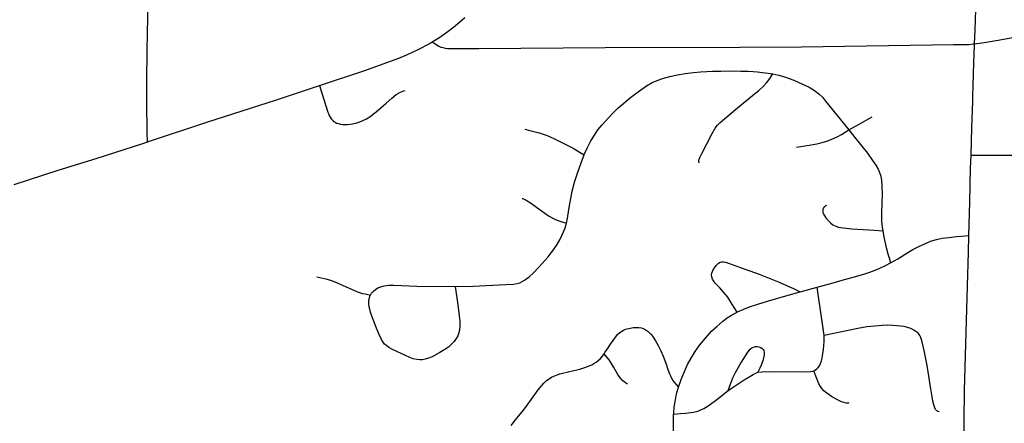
# Model space of a CAD drawing. Header units: feet. Extents: x 2113747 to 2516209, y 960708 to 1356798.
# Tile 63 of 92: x 2276679 to 2281798, y 1206469 to 1208569. Entities that reach past the tile are written whole.
import ezdxf

# ---------------------------------------------------------------- set-up
doc = ezdxf.new("R2010")
doc.units = ezdxf.units.FT
doc.header["$LTSCALE"] = 20
doc.header["$MEASUREMENT"] = 0
doc.layers.add('GM_X_City_Street', color=251, linetype='Continuous')
doc.layers.add('GM_X_State_Route', color=1, linetype='Continuous')

msp = doc.modelspace()

# ---------------------------------------------------------------- linework, layer by layer
at = {"layer": 'GM_X_City_Street', "flags": 128}
for points in [[(2281643.7, 1208443.3), (2281647.1, 1208515), (2281650.2, 1208620.1), (2281658.6, 1208935.1), (2281664.4, 1209158.2), (2281670.9, 1209420.7), (2281682.6, 1209712.4), (2281691.8, 1209905.8), (2281691.9, 1209909.5)], [(2277343.6, 1207932.6), (2277342.7, 1207981.7), (2277339.9, 1208141.5), (2277339.9, 1208247.5), (2277341.7, 1208407.8), (2277346.7, 1208669.1)], [(2281643.7, 1208443.3), (2281693.7, 1208450.3), (2281755.1, 1208460.5), (2281959, 1208495.9), (2282379.8, 1208565.5), (2282926.6, 1208653.3), (2283322, 1208719.2)], [(2278822.9, 1208452.9), (2278834, 1208445.8), (2278857.7, 1208430.7), (2278868.5, 1208425.7), (2278878.7, 1208423.1), (2278890.2, 1208420.8), (2278903.1, 1208419.5), (2278918.9, 1208419), (2279066.7, 1208418.4), (2279723.3, 1208424.1), (2280425.4, 1208425.5), (2280743.7, 1208427.1), (2281534.4, 1208438.9), (2281612.9, 1208440.3), (2281635.6, 1208442.2), (2281643.7, 1208443.3)], [(2281634.8, 1208167), (2281639.7, 1208344.7), (2281643.3, 1208436.4), (2281643.7, 1208443.3)], [(2279613.8, 1207865.9), (2279614.5, 1207867.7), (2279630.3, 1207903.5), (2279648.9, 1207938.2), (2279667.2, 1207968.1), (2279685.5, 1207995), (2279707.5, 1208022), (2279739.6, 1208058), (2279757.3, 1208077.2), (2279780.2, 1208100.1), (2279789.5, 1208109.1), (2279808.8, 1208126.4), (2279853.9, 1208163.5), (2279900.7, 1208198.6), (2279937.9, 1208224.4), (2279967.9, 1208241.2), (2279997.7, 1208254.7), (2280020.3, 1208262.6), (2280059.4, 1208273), (2280098.1, 1208281.7), (2280138.9, 1208288.2), (2280182.3, 1208293.2), (2280217.9, 1208296.6), (2280251.8, 1208298.8), (2280280.1, 1208300.2), (2280324.1, 1208301.4), (2280375, 1208302.8), (2280428.6, 1208301.4), (2280465.9, 1208300), (2280491.7, 1208298.6), (2280514.1, 1208296.6), (2280538.5, 1208294.5), (2280571, 1208290.2), (2280594.5, 1208286.4)], [(2280212, 1207823.6), (2280211.2, 1207826), (2280210.5, 1207834.2), (2280211.9, 1207843.2), (2280214.8, 1207852), (2280222.9, 1207869.2), (2280279.6, 1207976.2), (2280295.5, 1208004.5), (2280306.8, 1208019.8), (2280319.9, 1208033.6), (2280399.7, 1208101.4), (2280499.3, 1208182.1), (2280519.3, 1208199.1), (2280546.2, 1208223.4), (2280561.9, 1208240.6), (2280575.9, 1208257.2), (2280594.5, 1208286.4)], [(2280594.5, 1208286.4), (2280626, 1208279.6), (2280660.2, 1208269.2), (2280703.1, 1208253.4), (2280746, 1208235.4), (2280782.9, 1208217.1), (2280810.7, 1208200.4), (2280833.3, 1208183), (2280851.8, 1208164.7), (2280869, 1208145.2), (2280990, 1207995.4)], [(2278237.6, 1208225.9), (2278250, 1208186.6), (2278281.2, 1208088.1), (2278284.3, 1208079.8), (2278288.1, 1208070.3), (2278293.4, 1208060.7), (2278299.5, 1208051.6), (2278304.7, 1208045.1), (2278311.2, 1208039.4), (2278318.6, 1208034.6), (2278326.8, 1208030.7), (2278336.4, 1208027.7), (2278346.4, 1208025.5), (2278359, 1208023.7), (2278370.2, 1208023.3), (2278384.4, 1208024.1), (2278397.6, 1208025.5), (2278409.9, 1208027.5), (2278431, 1208032), (2278446.7, 1208037.2), (2278460.1, 1208042.4), (2278481.4, 1208053.2), (2278504.6, 1208067.5), (2278518.7, 1208078.3), (2278532.8, 1208089.1), (2278558.3, 1208111.8), (2278584.2, 1208134.8), (2278614.2, 1208160.8), (2278637, 1208178.7), (2278655.2, 1208189.6), (2278670.4, 1208196), (2278683.8, 1208200.1)], [(2281625, 1207864.2), (2281629.3, 1208006.8), (2281634.2, 1208144.6), (2281634.8, 1208167)], [(2280990, 1207995.4), (2281043.9, 1208024.8), (2281111.4, 1208063.4)], [(2279305.9, 1207999.5), (2279331.3, 1207992.4), (2279372, 1207981.5), (2279390.4, 1207975.9), (2279411.6, 1207968.8), (2279429.5, 1207961.8), (2279466.3, 1207945.5), (2279504.6, 1207926.4), (2279556.1, 1207899.7), (2279592.8, 1207878.2), (2279613.8, 1207865.9)], [(2280718.3, 1207905.6), (2280793, 1207917.4), (2280822.7, 1207922.6), (2280851.6, 1207929.5), (2280880.2, 1207938.5), (2280901.9, 1207946.9), (2280931.9, 1207961.1), (2280951.2, 1207971.7), (2280990, 1207995.4)], [(2280990, 1207995.4), (2281021.2, 1207956.1), (2281086.1, 1207873.7), (2281113.2, 1207836.9), (2281129.6, 1207812.6), (2281142.2, 1207790.3), (2281149.7, 1207772.8), (2281155.2, 1207754.4), (2281159.1, 1207732.3), (2281161.9, 1207703.3), (2281163.4, 1207657.6), (2281161.8, 1207619.1), (2281159.3, 1207556.1), (2281160, 1207519.5), (2281163.1, 1207490), (2281166.4, 1207470.6)], [(2279521.2, 1207510.3), (2279526.9, 1207535.1), (2279534.4, 1207580.6), (2279539.4, 1207611), (2279543.9, 1207638.4), (2279551.9, 1207676.6), (2279564.1, 1207723.6), (2279578.5, 1207770.1), (2279599, 1207828.3), (2279613.8, 1207865.9)], [(2281613.9, 1207445.3), (2281618.2, 1207619.7), (2281622.9, 1207796.9), (2281625, 1207864.2)], [(2281625, 1207864.2), (2281652.2, 1207864.1), (2281839.8, 1207863.6), (2281859.8, 1207865)], [(2279291.2, 1207638.8), (2279294.3, 1207637.6), (2279311.9, 1207629.1), (2279334.2, 1207615.3), (2279390.3, 1207575.5), (2279427.6, 1207549), (2279450.1, 1207535.7), (2279468, 1207527.5), (2279492.9, 1207519.5), (2279521.2, 1207510.3)], [(2280873.5, 1207602.3), (2280863.5, 1207596.1), (2280858.5, 1207590.2), (2280855.1, 1207583.1), (2280853.6, 1207575.5), (2280853.9, 1207567.9), (2280855.9, 1207560.5), (2280860.8, 1207551.3), (2280870.1, 1207537.3), (2280883, 1207521.7), (2280895.4, 1207510), (2280906.7, 1207502), (2280922, 1207494.3), (2280935, 1207489.9), (2280960.2, 1207485.2), (2281005, 1207481.3), (2281122.4, 1207473.5), (2281166.4, 1207470.6)], [(2278502.5, 1207136.3), (2278508.1, 1207145.9), (2278516.2, 1207155.2), (2278528.1, 1207165.1), (2278541.6, 1207173.1), (2278556.1, 1207179.2), (2278574.4, 1207184.2), (2278597.6, 1207186.9), (2278623.7, 1207187.3), (2278743.6, 1207182.9), (2278943.6, 1207180.8), (2279035.9, 1207183.1), (2279206.5, 1207190.6), (2279246.1, 1207193.3), (2279266.1, 1207196.6), (2279279.3, 1207200.5), (2279291.8, 1207206.2), (2279303.4, 1207213.5), (2279327.4, 1207231.5), (2279349.4, 1207251.7), (2279377, 1207280.1), (2279395.3, 1207299.7), (2279411.5, 1207316.8), (2279426.3, 1207335), (2279442.4, 1207356.4), (2279448.4, 1207364.5), (2279469.3, 1207394.7), (2279486.4, 1207423.3), (2279499.8, 1207449.9), (2279512.5, 1207480.5), (2279519.5, 1207502.7), (2279521.2, 1207510.3)], [(2281166.4, 1207470.6), (2281171.9, 1207437.9), (2281183.8, 1207383.1), (2281192.1, 1207351.1), (2281199, 1207329.3), (2281207, 1207304)], [(2281207, 1207304), (2281244.7, 1207324.8), (2281296.8, 1207357.3), (2281321.5, 1207372.7), (2281352.9, 1207389.1), (2281390.8, 1207406.7), (2281414.9, 1207415.7), (2281445.9, 1207424.8), (2281474.3, 1207431.2), (2281510, 1207436.2), (2281548.7, 1207440.1), (2281576.1, 1207442.3), (2281613.9, 1207445.3)], [(2281585.2, 1206156.9), (2281585.2, 1206171.1), (2281587.3, 1206338.5), (2281589.1, 1206482.9), (2281591.3, 1206640.3), (2281606.4, 1207184.3), (2281611.8, 1207357.6), (2281613.9, 1207445.3)], [(2280409.4, 1207047.2), (2280394.2, 1207071.4), (2280376.4, 1207099.7), (2280359.9, 1207124.4), (2280338.6, 1207151.8), (2280318.7, 1207173.5), (2280294.9, 1207197.1), (2280286.9, 1207207.5), (2280280.6, 1207218.9), (2280276.5, 1207231.4), (2280275.9, 1207241.1), (2280277.6, 1207250.7), (2280282.3, 1207263), (2280290.4, 1207277.2), (2280300.3, 1207290.3), (2280311.2, 1207302), (2280320.4, 1207307.3), (2280328.5, 1207309), (2280338.3, 1207309.6), (2280347.9, 1207308), (2280363.4, 1207302.5), (2280421.3, 1207281.4), (2280523.7, 1207244.2), (2280627.2, 1207203.7), (2280678.2, 1207181.4), (2280701.2, 1207170.1), (2280737, 1207152.5)], [(2280825.3, 1207176.9), (2280907.5, 1207199.7), (2280967.4, 1207216.8), (2281011.4, 1207229.5), (2281067.3, 1207245.1), (2281098.8, 1207254.8), (2281127, 1207265.3), (2281147.7, 1207274.1), (2281183.5, 1207291), (2281207, 1207304)], [(2278223.5, 1207231.5), (2278270.4, 1207220.7), (2278299.5, 1207211.9), (2278329.7, 1207200.3), (2278392.5, 1207171.2), (2278435.4, 1207153.2), (2278460.9, 1207144.6), (2278474.4, 1207141.9), (2278502.5, 1207136.3)], [(2278943.6, 1207180.8), (2278957.2, 1207084.4), (2278964.6, 1207027.3), (2278966.7, 1206999.7), (2278967.2, 1206975.9), (2278964.8, 1206953.6), (2278961, 1206935), (2278956.7, 1206923.4), (2278948.6, 1206910.1), (2278937.5, 1206894.5), (2278924.8, 1206880.4), (2278908, 1206865.7), (2278889.6, 1206852.5), (2278864.1, 1206837.4), (2278823.2, 1206815.4), (2278804.9, 1206807.3), (2278787, 1206801.9), (2278771.7, 1206799.2), (2278759.3, 1206798.9), (2278743.6, 1206800.7), (2278725.1, 1206805.1), (2278707.1, 1206811.7), (2278618, 1206853.2), (2278598.2, 1206863.9), (2278585.4, 1206873), (2278576.2, 1206881.2), (2278568.2, 1206890.9), (2278560.1, 1206904.3), (2278546.4, 1206933.7), (2278530.2, 1206972.9), (2278507.7, 1207031.9), (2278503.1, 1207046.5), (2278499.2, 1207062.1), (2278496.4, 1207075.3), (2278494.4, 1207089.9), (2278494.8, 1207105.2), (2278498, 1207123.8), (2278502, 1207135.5), (2278502.5, 1207136.3)], [(2280409.4, 1207047.2), (2280411.2, 1207048.1), (2280443.6, 1207063.1), (2280473.9, 1207075), (2280517.3, 1207089.3), (2280567.4, 1207104.6), (2280661.9, 1207131.7), (2280737, 1207152.5)], [(2280737, 1207152.5), (2280825.3, 1207176.9)], [(2280860.7, 1206925.7), (2280856.9, 1206961.7), (2280830.6, 1207140.6), (2280825.3, 1207176.9)], [(2280104.2, 1206657.1), (2280117.7, 1206696.6), (2280134.6, 1206739), (2280151.2, 1206774.4), (2280170, 1206808.6), (2280190.8, 1206841.7), (2280215.3, 1206876.3), (2280243.7, 1206911.9), (2280276.3, 1206948.2), (2280302.6, 1206973), (2280334.3, 1206999.9), (2280357.8, 1207017), (2280379.8, 1207030.9), (2280409.4, 1207047.2)], [(2279717.1, 1206829.7), (2279721.9, 1206836.4), (2279737.9, 1206861), (2279750.7, 1206880), (2279764.8, 1206900.1), (2279772.5, 1206912), (2279781.8, 1206924.4), (2279788.7, 1206932.2), (2279796.6, 1206939.6), (2279803.9, 1206944.8), (2279810.1, 1206948.8), (2279819, 1206953.7), (2279828.3, 1206957.9), (2279844.6, 1206962.8), (2279860.8, 1206965.6), (2279870.5, 1206966.8), (2279883.8, 1206967.9), (2279897.4, 1206967.2), (2279910.9, 1206965), (2279920.8, 1206961.7), (2279927.2, 1206959), (2279935.8, 1206954.1), (2279947, 1206946.5), (2279959, 1206934.3), (2279970.2, 1206920), (2279984.6, 1206898.7), (2279998.5, 1206873.1), (2280011.5, 1206846.1), (2280023.6, 1206818.4), (2280038.2, 1206781), (2280049.2, 1206749.3), (2280057.3, 1206725.6), (2280061.8, 1206715.4), (2280067.4, 1206703.7), (2280074, 1206692.4), (2280080.6, 1206684.6), (2280104.2, 1206657.1)], [(2281458.7, 1206527.9), (2281452.5, 1206529.9), (2281446.8, 1206533.2), (2281440.2, 1206541.5), (2281436.2, 1206549.3), (2281431.5, 1206565), (2281427, 1206583.8), (2281423.3, 1206606.3), (2281414.5, 1206658), (2281396.2, 1206769.9), (2281381.1, 1206848.3), (2281368.4, 1206899.2), (2281362.3, 1206917.9), (2281357.9, 1206926.3), (2281350.9, 1206935.8), (2281342.7, 1206943.1), (2281327.6, 1206953.7), (2281311.1, 1206961.9), (2281295.1, 1206968), (2281277.4, 1206971.8), (2281258.1, 1206974.6), (2281238.9, 1206976.3), (2281216.9, 1206977.6), (2281189.6, 1206978.6), (2281164.2, 1206978), (2281124.4, 1206975), (2281082.5, 1206970.3), (2281037, 1206962.3), (2280860.7, 1206925.7)], [(2280807.1, 1206741.9), (2280816, 1206747.2), (2280822.9, 1206751.9), (2280830.3, 1206759.7), (2280836.4, 1206767.5), (2280842.9, 1206779.7), (2280848.1, 1206794.5), (2280851.2, 1206807.9), (2280853.5, 1206820.4), (2280857.7, 1206852.7), (2280860.6, 1206894.3), (2280860.7, 1206925.7)], [(2279234.2, 1206457.5), (2279256.1, 1206486.3), (2279297.5, 1206537.2), (2279317, 1206563.2), (2279339.5, 1206594.8), (2279374.7, 1206642.4), (2279403.9, 1206678.4), (2279418.2, 1206691.4), (2279431.2, 1206700.9), (2279443.8, 1206708.3), (2279455.5, 1206714.4), (2279472.9, 1206721.7), (2279487.3, 1206726.5), (2279500.3, 1206730), (2279529.8, 1206736.9), (2279560.3, 1206743), (2279591.8, 1206751.1), (2279617.6, 1206759.5), (2279640.3, 1206768.1), (2279652.8, 1206773.8), (2279664, 1206780.3), (2279675.3, 1206787.7), (2279684.1, 1206794.1), (2279698.3, 1206806.4), (2279708.9, 1206818.1), (2279717.1, 1206829.7)], [(2279840.5, 1206672.7), (2279834.5, 1206675.4), (2279823.2, 1206682.4), (2279813.3, 1206691.1), (2279800.3, 1206705.9), (2279788.8, 1206722), (2279767.6, 1206759.4), (2279752.8, 1206785.2), (2279743.1, 1206798.9), (2279732.9, 1206811.1), (2279717.1, 1206829.7)], [(2280362.8, 1206638.7), (2280376.7, 1206677), (2280387.3, 1206705.7), (2280399.8, 1206733.9), (2280422.6, 1206773.4), (2280439.5, 1206801.4), (2280464.6, 1206839.6), (2280477.4, 1206854.5), (2280485, 1206860.7), (2280493.5, 1206865.5), (2280502.9, 1206868), (2280512.7, 1206868.4), (2280522.3, 1206866.8), (2280531.5, 1206863.4), (2280539.8, 1206858.2), (2280544.3, 1206853.5), (2280547.5, 1206847.8), (2280549.8, 1206838), (2280549.2, 1206825.2), (2280546.8, 1206809), (2280542.4, 1206793.3), (2280533.5, 1206772.2), (2280526.6, 1206756.4), (2280517.2, 1206734.9)], [(2280362.8, 1206638.7), (2280408.2, 1206670.5), (2280445.5, 1206695.2), (2280492.3, 1206722.1), (2280517.2, 1206734.9)], [(2280517.2, 1206734.9), (2280538.5, 1206736.9), (2280600, 1206737.7), (2280768.8, 1206737.5), (2280790.6, 1206738.5), (2280800.2, 1206739.8), (2280807.1, 1206741.9)], [(2280988.8, 1206574.9), (2280985.7, 1206574.3), (2280975.9, 1206574), (2280963.2, 1206576.7), (2280951, 1206581.2), (2280930.6, 1206591.3), (2280899.4, 1206609), (2280875.2, 1206625.1), (2280860.4, 1206637.8), (2280849.4, 1206649.9), (2280842, 1206660.6), (2280834.4, 1206675), (2280825.8, 1206696.1), (2280818.4, 1206714.2), (2280807.1, 1206741.9)], [(2280078.9, 1206516), (2280079, 1206519.1), (2280082.2, 1206554.8), (2280087.6, 1206590.2), (2280094.4, 1206622), (2280104, 1206656.5), (2280104.2, 1206657.1)], [(2280078.9, 1206516), (2280115.1, 1206519.3), (2280140.8, 1206521.6), (2280182.7, 1206527.7), (2280203.8, 1206532.9), (2280220.8, 1206538.5), (2280235.5, 1206545.5), (2280245.2, 1206551), (2280264.2, 1206563), (2280303, 1206592.5), (2280362.8, 1206638.7)], [(2280078.5, 1206421.6), (2280078.1, 1206427.8), (2280077.5, 1206470.2), (2280078.9, 1206516)]]:
    msp.add_lwpolyline(points, dxfattribs=at)
at = {"layer": 'GM_X_State_Route', "flags": 128}
msp.add_lwpolyline([(2276651.2, 1207710.8), (2276879, 1207784.9), (2277076.1, 1207847.3), (2277320.1, 1207924.7), (2277343.6, 1207932.6), (2277652.9, 1208036), (2278013.6, 1208151.9), (2278237.6, 1208225.9), (2278474, 1208303.9), (2278649.4, 1208367.8), (2278695.2, 1208388), (2278754.9, 1208416), (2278807.5, 1208443.4), (2278822.9, 1208452.9), (2278858, 1208474.6), (2278893.3, 1208498.9), (2278942.8, 1208537.2), (2278993.2, 1208579.5)], dxfattribs=at)

doc.saveas('drawing.dxf')
